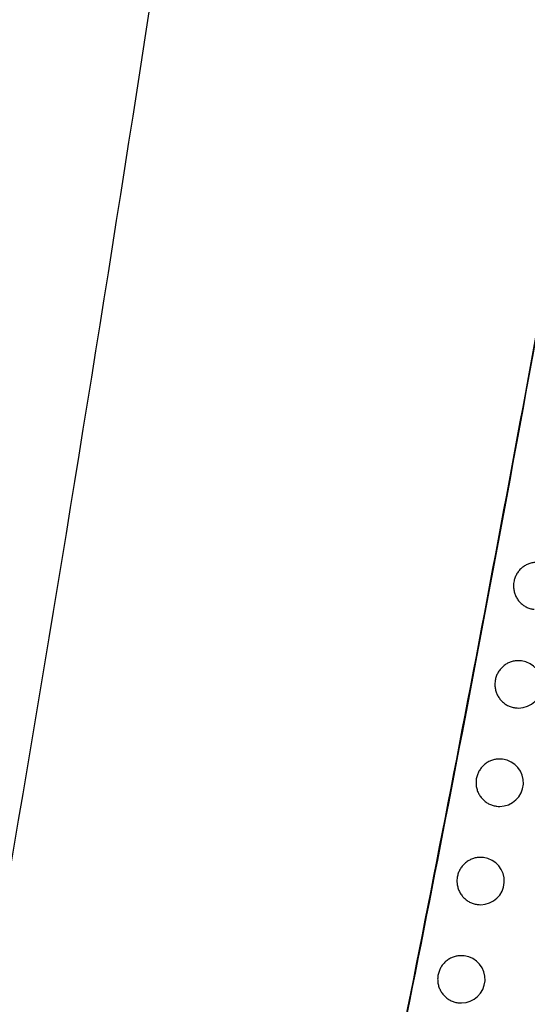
# Model space of a CAD drawing. Header units: millimetres. Extents: x -0.66 to 0.91, y -0.4 to 0.64.
# Tile 36 of 171: x -0.127 to -0.1163, y 0.0418 to 0.0627. Entities that reach past the tile are written whole.
import ezdxf

# ---------------------------------------------------------------- set-up
doc = ezdxf.new("R2010")
doc.units = ezdxf.units.MM
doc.layers.add('FORMAT', color=7, linetype='Continuous')

msp = doc.modelspace()

# ---------------------------------------------------------------- linework, layer by layer
at = {"layer": 'FORMAT', "color": 7, "linetype": 'Continuous', "lineweight": 25}
for p, q in [((-0.116422, 0.049118), (-0.11643, 0.049119)), ((-0.116548, 0.048126), (-0.116541, 0.048125)), ((-0.116821, 0.047036), (-0.116829, 0.047037)), ((-0.116947, 0.046044), (-0.11694, 0.046043)), ((-0.117224, 0.044955), (-0.117232, 0.044956)), ((-0.11735, 0.043963), (-0.117343, 0.043962)), ((-0.117632, 0.042874), (-0.117639, 0.042875)), ((-0.117758, 0.041882), (-0.117751, 0.041881))]:
    msp.add_line(p, q, dxfattribs=at)
for centre, start, end in [((-0.116482, 0.048621), 270, 83.1656), ((-0.116482, 0.048621), 263.1656, 270), ((-0.116881, 0.046539), 270, 83.1656), ((-0.116881, 0.046539), 263.1656, 270), ((-0.117284, 0.044458), 270, 83.1656), ((-0.117284, 0.044458), 263.1656, 270), ((-0.117691, 0.042378), 270, 83.1656), ((-0.117691, 0.042378), 263.1656, 270)]:
    msp.add_arc(centre, 0.0005, start, end, dxfattribs=at)
for points, knots in [([(-0.135034, 0.023694), (-0.132848, 0.035894), (-0.128474, 0.060297), (-0.123283, 0.09713), (-0.120741, 0.121791), (-0.11947, 0.13412)], [0, 0, 0, 0, 0.333305, 0.666693, 1, 1, 1, 1]), ([(-0.131364, 0.021788), (-0.13083, 0.024637), (-0.128095, 0.039206), (-0.123703, 0.065593), (-0.120385, 0.08978), (-0.118888, 0.102175), (-0.118821, 0.102733)], [0, 0, 0, 0, 0.106156, 0.542791, 0.979425, 1, 1, 1, 1]), ([(-0.123089, 0.021373), (-0.12168, 0.027961), (-0.118862, 0.041138), (-0.115148, 0.061018), (-0.111776, 0.080972), (-0.109875, 0.094334), (-0.108924, 0.101017)], [0, 0, 0, 0, 0.2497425, 0.4995875, 0.7497419, 1, 1, 1, 1]), ([(-0.109991, 0.093432), (-0.111866, 0.08133), (-0.114736, 0.062808), (-0.119345, 0.03881), (-0.121918, 0.026898), (-0.123119, 0.021337)], [0, 0, 0, 0, 0.501217, 0.767133, 1, 1, 1, 1]), ([(-0.116036, 0.0512), (-0.116043, 0.051202), (-0.116064, 0.051206), (-0.116099, 0.051206), (-0.116155, 0.051203), (-0.11621, 0.051193), (-0.116263, 0.051176), (-0.116314, 0.051155), (-0.116363, 0.051127), (-0.116408, 0.051093), (-0.116449, 0.051056), (-0.116486, 0.051013), (-0.116517, 0.050966), (-0.116544, 0.050917), (-0.116565, 0.050865), (-0.11658, 0.050807), (-0.116588, 0.050758), (-0.116589, 0.050723), (-0.11659, 0.050705)], [0, 0, 0, 0, 0.0253551, 0.0762199, 0.125298, 0.2251215, 0.2759863, 0.3250644, 0.4248879, 0.4757528, 0.5248307, 0.6246542, 0.675519, 0.7245969, 0.8244201, 0.8752848, 0.9372962, 1, 1, 1, 1]), ([(-0.11659, 0.050705), (-0.11659, 0.050692), (-0.116589, 0.050664), (-0.116584, 0.050622), (-0.116575, 0.050581), (-0.116563, 0.05054), (-0.116542, 0.050488), (-0.116516, 0.050438), (-0.116483, 0.050393), (-0.116455, 0.050361), (-0.116426, 0.050332), (-0.116393, 0.050305), (-0.116359, 0.050281), (-0.116311, 0.050253), (-0.116259, 0.050232), (-0.116205, 0.050217), (-0.116175, 0.05021), (-0.116158, 0.05021), (-0.116154, 0.05021)], [0, 0, 0, 0, 0.05704, 0.114476, 0.17316, 0.232277, 0.289317, 0.405334, 0.464451, 0.521491, 0.578927, 0.637612, 0.696729, 0.753767, 0.869783, 0.928898, 0.985935, 1, 1, 1, 1]), ([(-0.11643, 0.049118), (-0.116437, 0.049119), (-0.116458, 0.049123), (-0.116493, 0.049123), (-0.116549, 0.04912), (-0.116604, 0.04911), (-0.116657, 0.049093), (-0.116708, 0.049072), (-0.116757, 0.049044), (-0.116802, 0.04901), (-0.116843, 0.048973), (-0.11688, 0.04893), (-0.116911, 0.048884), (-0.116939, 0.048834), (-0.116959, 0.048782), (-0.116974, 0.048724), (-0.116982, 0.048675), (-0.116984, 0.04864), (-0.116984, 0.048622)], [0, 0, 0, 0, 0.025365, 0.07623, 0.125308, 0.225132, 0.275997, 0.325075, 0.424899, 0.475764, 0.524842, 0.624666, 0.675531, 0.724608, 0.82443, 0.875294, 0.937301, 1, 1, 1, 1]), ([(-0.116984, 0.048622), (-0.116984, 0.048609), (-0.116983, 0.048581), (-0.116978, 0.048539), (-0.116969, 0.048498), (-0.116957, 0.048457), (-0.116937, 0.048405), (-0.11691, 0.048355), (-0.116877, 0.04831), (-0.11685, 0.048278), (-0.11682, 0.048249), (-0.116788, 0.048222), (-0.116753, 0.048198), (-0.116717, 0.048177), (-0.116679, 0.04816), (-0.11664, 0.048145), (-0.116599, 0.048135), (-0.116569, 0.048128), (-0.116552, 0.048127), (-0.116548, 0.048127)], [0, 0, 0, 0, 0.057033, 0.114463, 0.173141, 0.232251, 0.289285, 0.405289, 0.464399, 0.521434, 0.578864, 0.637544, 0.696655, 0.753689, 0.811119, 0.869799, 0.92891, 0.985941, 1, 1, 1, 1]), ([(-0.116829, 0.047035), (-0.116836, 0.047037), (-0.116857, 0.047041), (-0.116892, 0.047041), (-0.116947, 0.047038), (-0.117002, 0.047028), (-0.117056, 0.047011), (-0.117107, 0.04699), (-0.117156, 0.046962), (-0.117201, 0.046928), (-0.117242, 0.046891), (-0.117279, 0.046848), (-0.11731, 0.046802), (-0.117337, 0.046752), (-0.117358, 0.0467), (-0.117373, 0.046642), (-0.117381, 0.046593), (-0.117382, 0.046558), (-0.117383, 0.04654)], [0, 0, 0, 0, 0.02537, 0.076236, 0.125315, 0.225141, 0.276006, 0.325085, 0.424911, 0.475777, 0.524855, 0.624679, 0.675544, 0.72462, 0.824441, 0.875304, 0.937306, 1, 1, 1, 1]), ([(-0.117383, 0.04654), (-0.117383, 0.046527), (-0.117382, 0.046499), (-0.117377, 0.046457), (-0.117368, 0.046416), (-0.117356, 0.046375), (-0.117336, 0.046323), (-0.117309, 0.046273), (-0.117276, 0.046228), (-0.117249, 0.046196), (-0.117219, 0.046167), (-0.117186, 0.04614), (-0.117152, 0.046116), (-0.117116, 0.046095), (-0.117078, 0.046078), (-0.117039, 0.046063), (-0.116998, 0.046052), (-0.116967, 0.046045), (-0.11695, 0.046045), (-0.116947, 0.046045)], [0, 0, 0, 0, 0.057032, 0.114461, 0.173138, 0.232247, 0.289279, 0.405282, 0.46439, 0.521425, 0.578856, 0.637536, 0.696647, 0.753683, 0.811114, 0.869795, 0.928908, 0.985941, 1, 1, 1, 1]), ([(-0.117232, 0.044954), (-0.117239, 0.044955), (-0.11726, 0.044959), (-0.117295, 0.044959), (-0.11735, 0.044957), (-0.117406, 0.044947), (-0.117459, 0.04493), (-0.11751, 0.044908), (-0.117559, 0.044881), (-0.117604, 0.044847), (-0.117645, 0.04481), (-0.117682, 0.044767), (-0.117713, 0.04472), (-0.117741, 0.044671), (-0.117762, 0.044619), (-0.117776, 0.044561), (-0.117785, 0.044512), (-0.117786, 0.044477), (-0.117786, 0.044459)], [0, 0, 0, 0, 0.025371, 0.076238, 0.125318, 0.225147, 0.276014, 0.325094, 0.424923, 0.47579, 0.524869, 0.624694, 0.675559, 0.724635, 0.824453, 0.875316, 0.937312, 1, 1, 1, 1]), ([(-0.117786, 0.044459), (-0.117786, 0.044445), (-0.117785, 0.044418), (-0.11778, 0.044376), (-0.117771, 0.044334), (-0.117759, 0.044294), (-0.117739, 0.044242), (-0.117712, 0.044192), (-0.117679, 0.044147), (-0.117643, 0.044104), (-0.117601, 0.044067), (-0.117555, 0.044035), (-0.117519, 0.044014), (-0.117481, 0.043996), (-0.117442, 0.043982), (-0.117401, 0.043971), (-0.11737, 0.043965), (-0.117353, 0.043963), (-0.11735, 0.043963)], [0, 0, 0, 0, 0.057035, 0.114466, 0.173146, 0.232257, 0.289292, 0.405299, 0.464411, 0.521449, 0.637464, 0.69658, 0.753621, 0.811058, 0.869745, 0.928863, 0.985903, 1, 1, 1, 1]), ([(-0.117639, 0.042874), (-0.117646, 0.042875), (-0.117667, 0.042879), (-0.117702, 0.042879), (-0.117758, 0.042876), (-0.117813, 0.042866), (-0.117866, 0.042849), (-0.117918, 0.042828), (-0.117967, 0.0428), (-0.118011, 0.042767), (-0.118053, 0.042729), (-0.11809, 0.042687), (-0.118121, 0.04264), (-0.118148, 0.042591), (-0.118169, 0.042538), (-0.118184, 0.04248), (-0.118192, 0.042432), (-0.118193, 0.042396), (-0.118194, 0.042379)], [0, 0, 0, 0, 0.025368, 0.076236, 0.125318, 0.225151, 0.27602, 0.325103, 0.424935, 0.475804, 0.524883, 0.62471, 0.675576, 0.724651, 0.824468, 0.875329, 0.937319, 1, 1, 1, 1]), ([(-0.118194, 0.042379), (-0.118194, 0.042365), (-0.118193, 0.042337), (-0.118188, 0.042296), (-0.118179, 0.042254), (-0.118167, 0.042214), (-0.118146, 0.042161), (-0.11812, 0.042112), (-0.118087, 0.042066), (-0.11805, 0.042024), (-0.118008, 0.041986), (-0.117963, 0.041955), (-0.117926, 0.041934), (-0.117889, 0.041916), (-0.117849, 0.041902), (-0.117809, 0.041891), (-0.117778, 0.041884), (-0.117761, 0.041883), (-0.117758, 0.041883)], [0, 0, 0, 0, 0.057033, 0.114462, 0.17314, 0.232249, 0.289282, 0.405285, 0.464394, 0.521432, 0.637446, 0.69656, 0.753603, 0.811042, 0.869731, 0.928851, 0.985893, 1, 1, 1, 1])]:
    msp.add_open_spline(points, degree=3, knots=knots, dxfattribs=at)

doc.saveas('drawing.dxf')
